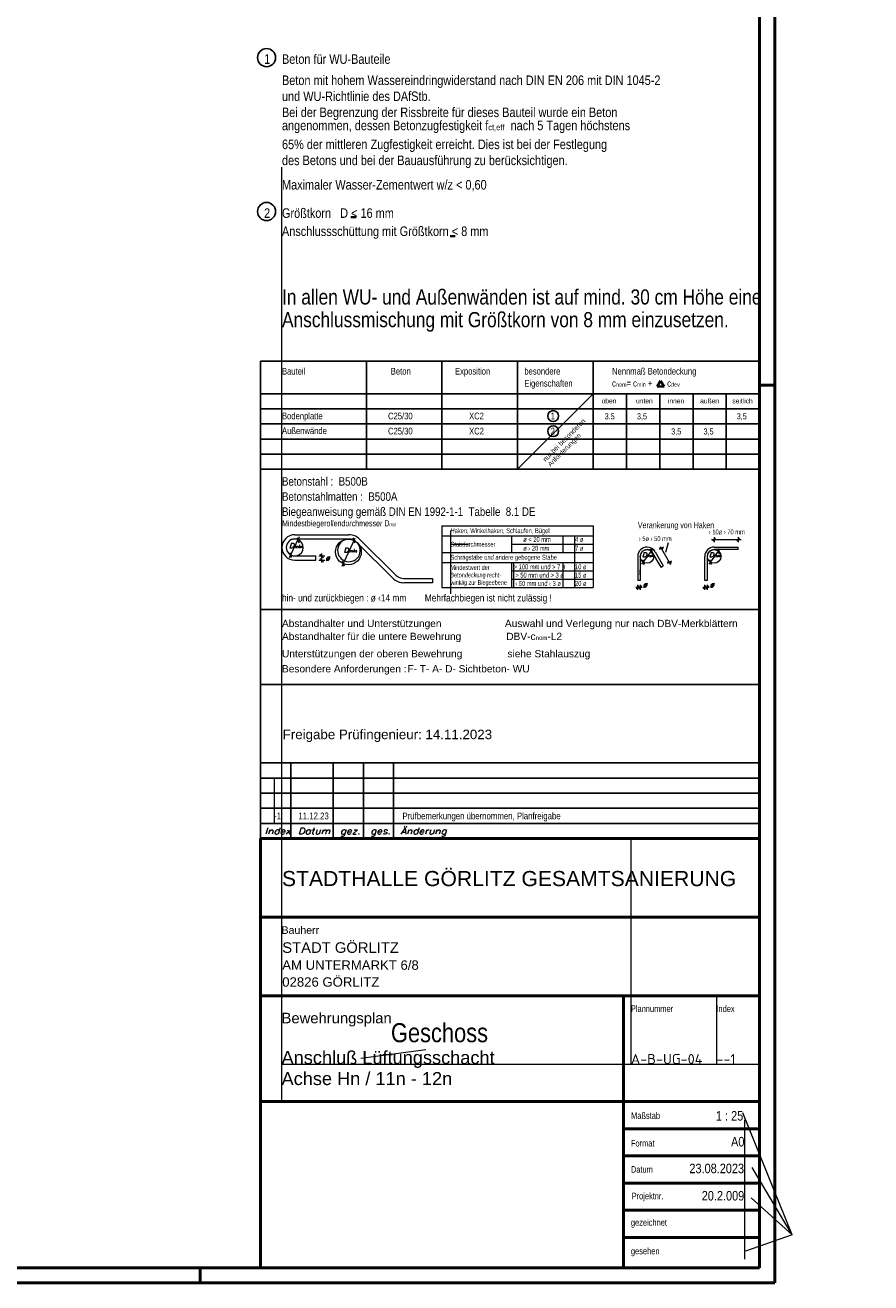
# Model space of a CAD drawing. Header units: millimetres. Extents: x 0 to 30.5, y -1.8 to 21.
# Tile 26 of 34: x 23.5 to 30.5, y 0 to 10.4. Entities that reach past the tile are written whole.
import ezdxf
from ezdxf.enums import TextEntityAlignment as Align

# ---------------------------------------------------------------- set-up
doc = ezdxf.new("R2010")
doc.units = ezdxf.units.MM
doc.styles.add('Arial', font='arial.ttf')
doc.styles.add('Arial Narrow', font='ARIALN.TTF')
doc.styles.add('isocp', font='isocp', dxfattribs={"width": 1.1})
doc.styles.add('Italic', font='Italic', dxfattribs={"width": 1.15})
doc.styles.add('msoutlook', font='msoutlook', dxfattribs={"width": 0.7, "oblique": 1.570796})

msp = doc.modelspace()

# ---------------------------------------------------------------- linework, layer by layer
at = {"color": 4, "linetype": 'Continuous', "lineweight": 50}
for p, q in [((29.725, 0), (29.725, 21.025)), ((29.6, 0.125), (29.6, 20.9)), ((25.475, 0.125), (25.475, 3.675)), ((25.475, 3.675), (29.6, 3.675)), ((29.6, 3.675), (29.6, 0.874998)), ((25.475, 3.025), (29.6, 3.025)), ((29.6, 2.5), (29.6, 2.375)), ((29.6, 2.375), (25.475, 2.375)), ((28.475, 2.375), (28.475, 0.125)), ((25.475, 1.5), (29.6, 1.5)), ((29.6, 1.275), (28.475, 1.275)), ((29.6, 1.05), (28.475, 1.05)), ((29.6, 0.874998), (29.6, 0.125)), ((29.6, 0.825), (28.475, 0.825)), ((29.6, 0.6), (28.475, 0.6)), ((29.6, 0.375), (28.475, 0.375)), ((0.5, 0.125), (29.6, 0.125)), ((29.6, 0.125), (25.475, 0.125)), ((0, 0), (29.725, 0))]:
    msp.add_line(p, q, dxfattribs=at)
at = {"color": 3, "linetype": 'Continuous', "lineweight": 25}
for p, q in [((29.6, 7.62394), (29.6, 9.724149)), ((25.475, 6.729534), (25.475, 7.62394)), ((25.475, 7.62394), (29.6, 7.62394)), ((26.35, 7.62394), (26.35, 6.729534)), ((26.975, 7.62394), (26.975, 6.729534)), ((27.6, 7.62394), (27.6, 6.729534)), ((28.225, 7.62394), (28.225, 6.729534)), ((29.6, 7.62394), (29.6, 6.729534)), ((25.475, 7.354534), (29.6, 7.354534)), ((28.5, 7.354534), (28.5, 6.729534)), ((28.775, 7.354534), (28.775, 6.729534)), ((29.05, 7.354534), (29.05, 6.729534)), ((29.325, 7.354534), (29.325, 6.729534)), ((29.6, 7.354534), (29.6, 6.729534)), ((25.475, 7.229534), (29.6, 7.229534)), ((25.475, 7.104534), (29.6, 7.104534)), ((25.475, 6.979534), (29.6, 6.979534)), ((25.475, 6.854534), (29.6, 6.854534)), ((25.475, 6.729534), (25.475, 4.2325)), ((25.475, 6.729534), (29.6, 6.729534)), ((29.6, 4.2325), (29.6, 6.729534)), ((25.793356, 6.122062), (25.778845, 6.16193)), ((26.255743, 6.121627), (26.241232, 6.161495)), ((29.212474, 6.135493), (29.236473, 6.159493)), ((29.411438, 6.135493), (29.435437, 6.159493)), ((25.717755, 6.039348), (25.732266, 5.99948)), ((28.699194, 6.070193), (28.713704, 6.030325)), ((28.771672, 6.079964), (28.804406, 6.070994)), ((29.253587, 6.070193), (29.268098, 6.030325)), ((25.995728, 5.997101), (25.965729, 6.027101)), ((25.995728, 5.962101), (25.965729, 5.992101)), ((26.150647, 5.968969), (26.165157, 5.929102)), ((28.632697, 5.980251), (28.647209, 5.940384)), ((28.838227, 5.96316), (28.870961, 5.95419)), ((29.187091, 5.980251), (29.201602, 5.940384)), ((28.604778, 5.764094), (28.580777, 5.740095)), ((28.601778, 5.740095), (28.625778, 5.764094)), ((29.159171, 5.764094), (29.135171, 5.740095)), ((29.156171, 5.740095), (29.180171, 5.764094)), ((25.475, 5.569097), (29.6, 5.569097)), ((25.475, 4.949049), (29.6, 4.949049)), ((25.475, 3.675), (25.475, 4.3)), ((29.6, 4.3), (25.475, 4.3)), ((25.725, 3.675), (25.725, 4.3)), ((26.075, 3.675), (26.075, 4.3)), ((26.325, 3.675), (26.325, 4.3)), ((26.575, 3.675), (26.575, 4.3)), ((29.6, 3.675), (29.6, 4.3)), ((25.475, 4.175), (29.6, 4.175)), ((25.475, 4.05), (29.6, 4.05)), ((25.475, 3.925), (29.6, 3.925)), ((25.475, 3.8), (29.6, 3.8))]:
    msp.add_line(p, q, dxfattribs=at)
at = {"color": 9, "linetype": 'Continuous', "lineweight": 0}
for p, q in [((25.652373, 3.675), (25.652373, 9.229009)), ((27.6, 6.729534), (28.225, 7.354534)), ((27.044812, 6.222133), (27.044812, 6.178344)), ((27.044812, 6.178344), (27.044812, 6.040845)), ((28.074112, 5.752094), (28.074112, 6.178344)), ((27.044812, 6.109595), (27.195032, 6.109595)), ((27.044812, 6.040845), (27.044812, 5.698633)), ((27.567713, 5.752094), (27.567713, 5.958344)), ((25.587683, 4.175), (25.587683, 3.8)), ((25.652373, 1.5), (25.652373, 3.675)), ((28.536476, 3.675), (28.536476, 1.809992)), ((29.2434, 2.375), (29.2434, 1.809992)), ((26.842336, 1.928154), (26.305055, 1.855827)), ((25.64876, 1.809992), (29.6, 1.809992)), ((29.870273, 0.395894), (29.461448, 1.407274)), ((29.475917, 1.347878), (29.475917, 0.196686)), ((29.870273, 0.395894), (29.538625, 0.952785)), ((29.870273, 0.395894), (29.53005, 0.704103)), ((29.870273, 0.395894), (29.484209, 0.262769))]:
    msp.add_line(p, q, dxfattribs=at)
at = {"color": 2, "linetype": 'Continuous', "lineweight": 35}
for p, q in [((26.221034, 8.813109), (26.264244, 8.813109)), ((27.042014, 8.657406), (27.083733, 8.657406)), ((28.752844, 7.412624), (28.782004, 7.460037)), ((28.811164, 7.412624), (28.752844, 7.412624)), ((28.782004, 7.460037), (28.811164, 7.412624))]:
    msp.add_line(p, q, dxfattribs=at)
at = {"color": 4, "linetype": 'Continuous', "lineweight": 50, "ltscale": 0.4}
for p, q in [((29.725, 7.425), (29.6, 7.425)), ((24.975, 0), (24.975, 0.125))]:
    msp.add_line(p, q, dxfattribs=at)
at = {"color": 5, "linetype": 'Continuous', "lineweight": 18}
for p, q in [((26.975, 6.260844), (26.975, 5.752094)), ((26.975, 6.260844), (28.225, 6.260844)), ((28.225, 6.260844), (28.225, 5.752094)), ((25.715498, 5.999928), (25.796167, 6.172922)), ((25.757686, 6.187101), (26.206124, 6.187101)), ((26.206124, 6.152101), (25.757686, 6.152101)), ((26.148998, 5.928206), (26.256991, 6.159797)), ((26.593124, 5.853431), (26.297163, 6.149391)), ((26.975, 6.178344), (28.225, 6.178344)), ((27.548675, 6.178344), (27.548675, 6.040845)), ((27.975, 6.178344), (27.975, 6.040845)), ((29.202078, 6.147494), (29.447167, 6.147494)), ((29.224473, 6.167494), (29.224473, 6.127494)), ((29.423437, 6.167494), (29.423437, 6.127494)), ((26.568375, 5.828683), (26.272415, 6.124642)), ((26.975, 6.040845), (28.225, 6.040845)), ((27.548675, 6.109595), (28.225, 6.109595)), ((28.627696, 5.945105), (28.720981, 6.071282)), ((28.785508, 5.91931), (28.718953, 6.036113)), ((28.737199, 6.04651), (28.803755, 5.929706)), ((28.805415, 6.085381), (28.770661, 6.065578)), ((28.778749, 6.091782), (28.864954, 5.940494)), ((28.824137, 6.042689), (28.846971, 6.123276)), ((29.182089, 5.945105), (29.275375, 6.071282)), ((29.224473, 6.085516), (29.423437, 6.085516)), ((29.423437, 6.064515), (29.224473, 6.064515)), ((29.423437, 6.064515), (29.423437, 6.085516)), ((25.757686, 6.012101), (25.932686, 6.012101)), ((25.757686, 5.977101), (25.932686, 5.977101)), ((25.932686, 5.977101), (25.932686, 6.012101)), ((25.955728, 6.012101), (26.005729, 6.012101)), ((25.955728, 5.977101), (26.005729, 5.977101)), ((25.980729, 5.957101), (25.980729, 6.032101)), ((26.975, 5.958344), (28.225, 5.958344)), ((27.548675, 5.958344), (27.548675, 5.752094)), ((27.975, 5.958344), (27.975, 5.752094)), ((28.59283, 6.008266), (28.59283, 5.809302)), ((28.61383, 6.008266), (28.61383, 5.809302)), ((28.785508, 5.91931), (28.803755, 5.929706)), ((28.871971, 5.968577), (28.837217, 5.948773)), ((29.147223, 5.809302), (29.147223, 6.008266)), ((29.168223, 6.008266), (29.168223, 5.809302)), ((26.659415, 5.825973), (26.895253, 5.825973)), ((26.895253, 5.825973), (26.895253, 5.790973)), ((27.548675, 5.889594), (28.225, 5.889594)), ((28.61383, 5.856291), (28.61383, 5.896291)), ((26.895253, 5.790973), (26.659415, 5.790973)), ((26.975, 5.752094), (28.225, 5.752094)), ((27.548675, 5.820844), (28.225, 5.820844)), ((28.629777, 5.752094), (28.576777, 5.752094)), ((28.592778, 5.732094), (28.592778, 5.772094)), ((28.61383, 5.809302), (28.59283, 5.809302)), ((28.613778, 5.772094), (28.613778, 5.732094)), ((29.184171, 5.752094), (29.131171, 5.752094)), ((29.147171, 5.732094), (29.147171, 5.772094)), ((29.168223, 5.809302), (29.147223, 5.809302)), ((29.168171, 5.772094), (29.168171, 5.732094))]:
    msp.add_line(p, q, dxfattribs=at)
at = {"color": 3, "linetype": 'Continuous', "lineweight": 25}
for centre, radius in [((25.525, 10.134147), 0.075), ((25.525, 8.861051), 0.075), ((27.893968, 7.168968), 0.045), ((27.893968, 7.043968), 0.045)]:
    msp.add_circle(centre, radius, dxfattribs=at)
at = {"color": 5, "linetype": 'Continuous', "lineweight": 18}
for centre, radius in [((26.201499, 6.045331), 0.10625), ((28.67008, 6.008266), 0.056035), ((29.224473, 6.008266), 0.056034)]:
    msp.add_circle(centre, radius, dxfattribs=at)
for centre, radius, start, end in [((25.757686, 6.082414), 0.105313, 90, 270), ((25.757686, 6.082414), 0.070312, 90, 180), ((25.757686, 6.082414), 0.070312, 270, 119.6747369), ((26.206124, 6.058351), 0.12875, 45, 90), ((26.206124, 6.058351), 0.09375, 44.9997839, 90), ((25.757686, 6.082414), 0.070312, 180, 270), ((28.67008, 6.008266), 0.07725, 90, 180), ((28.67008, 6.008266), 0.05625, 90, 180), ((28.67008, 6.008266), 0.07725, 29.6747344, 90), ((28.67008, 6.008266), 0.05625, 29.674636, 90), ((29.224473, 6.008266), 0.07725, 90, 180), ((29.224473, 6.008266), 0.05625, 90, 180), ((26.659415, 5.919723), 0.12875, 225, 270), ((26.659415, 5.919723), 0.09375, 225.0002161, 270)]:
    msp.add_arc(centre, radius, start, end, dxfattribs=at)
at = {"color": 9, "linetype": 'Continuous', "lineweight": 0}
msp.add_arc((26.206124, 6.058351), 0.09375, 90, 44.9997839, dxfattribs=at)

# ---------------------------------------------------------------- texts
at = {"color": 2, "lineweight": 35}
for s, height, style, p in [('1', 0.07875, 'Arial Narrow', (25.505052, 10.082517)), ('Beton für WU-Bauteile', 0.07875, 'Arial Narrow', (25.652145, 10.082517)), ('Beton mit hohem Wassereindringwiderstand nach DIN EN 206 mit DIN 1045-2', 0.07875, 'Arial Narrow', (25.652373, 9.907518)), ('und WU-Richtlinie des DAfStb.', 0.07875, 'Arial Narrow', (25.652373, 9.775017)), ('Bei der Begrenzung der Rissbreite für dieses Bauteil wurde ein Beton', 0.07875, 'Arial Narrow', (25.652146, 9.642517)), ('65% der mittleren Zugfestigkeit erreicht. Dies ist bei der Festlegung', 0.07875, 'Arial Narrow', (25.652146, 9.377518)), ('des Betons und bei der Bauausführung zu berücksichtigen.', 0.07875, 'Arial Narrow', (25.652145, 9.245017)), ('Maximaler Wasser-Zementwert w/z < 0,60', 0.07875, 'Arial Narrow', (25.652373, 9.043193)), ('2', 0.07875, 'Arial Narrow', (25.504263, 8.808731)), ('Größtkorn   D < 16 mm', 0.07875, 'Arial Narrow', (25.652145, 8.808731)), ('Anschlussschüttung mit Größtkorn < 8 mm', 0.07875, 'Arial Narrow', (25.652145, 8.658731)), ('Bauteil', 0.055, 'Arial Narrow', (25.652373, 7.512624)), ('Beton', 0.055, 'Arial Narrow', (26.552068, 7.512624)), ('Exposition', 0.055, 'Arial Narrow', (27.082904, 7.512624)), ('besondere', 0.055, 'Arial Narrow', (27.655642, 7.512624)), ('Nennmaß Betondeckung', 0.055, 'Arial Narrow', (28.380952, 7.512624)), ('Eigenschaften', 0.055, 'Arial Narrow', (27.655642, 7.412624)), ('Bodenplatte', 0.055, 'Arial Narrow', (25.652373, 7.142729)), ('C25/30', 0.055, 'Arial Narrow', (26.529001, 7.142297)), ('XC2', 0.055, 'Arial Narrow', (27.199016, 7.142297)), ('1', 0.055, 'Arial Narrow', (27.873272, 7.142296)), ('3.5', 0.05, 'Arial Narrow', (28.319827, 7.142296)), ('3,5', 0.05, 'Arial Narrow', (28.586565, 7.142296)), ('3,5', 0.05, 'Arial Narrow', (29.411565, 7.142296)), ('Außenwände', 0.055, 'Arial Narrow', (25.652373, 7.020337)), ('C25/30', 0.055, 'Arial Narrow', (26.529001, 7.017297)), ('XC2', 0.055, 'Arial Narrow', (27.199016, 7.017297)), ('2', 0.055, 'Arial Narrow', (27.873272, 7.017296)), ('3,5', 0.05, 'Arial Narrow', (28.869827, 7.017297)), ('3,5', 0.05, 'Arial Narrow', (29.136565, 7.017297)), ('Betonstahl :  B500B', 0.07, 'Arial Narrow', (25.652373, 6.593776)), ('Betonstahlmatten :  B500A', 0.07, 'Arial Narrow', (25.652373, 6.468776)), ('Biegeanweisung gemäß DIN EN 1992-1-1  Tabelle  8.1 DE', 0.07, 'Arial Narrow', (25.652373, 6.343776)), ('hin- und zurückbiegen : ø ‹14 mm        Mehrfachbiegen ist nicht zulässig !', 0.06, 'Arial Narrow', (25.652373, 5.635731)), ('Abstandhalter und Unterstützungen', 0.06, 'Arial', (25.652373, 5.424051)), ('Auswahl und Verlegung nur nach DBV-Merkblättern', 0.06, 'Arial', (27.494988, 5.424049)), ('Unterstützungen der oberen Bewehrung                siehe Stahlauszug', 0.06, 'Arial', (25.652373, 5.174049)), ('Besondere Anforderungen :', 0.06, 'Arial', (25.652373, 5.049049)), ('STADTHALLE GÖRLITZ GESAMTSANIERUNG', 0.125, 'Arial', (25.652373, 3.281448)), ('STADT GÖRLITZ', 0.0875, 'Arial', (25.654552, 2.729385)), ('AM UNTERMARKT 6/8', 0.07775, 'Arial', (25.654552, 2.589434)), ('02826 GÖRLITZ', 0.07775, 'Arial', (25.654552, 2.449485)), ('Bewehrungsplan', 0.0875, 'Arial', (25.64876, 2.146617))]:
    msp.add_text(s, height=height, dxfattribs=dict(at, style=style)).set_placement(p)
at = {"color": 3, "lineweight": 25}
for s, height, style, p in [('oben', 0.04, 'Arial Narrow', (28.294466, 7.274621)), ('unten', 0.04, 'Arial Narrow', (28.579113, 7.274621)), ('innen', 0.04, 'Arial Narrow', (28.842561, 7.274621)), ('außen', 0.04, 'Arial Narrow', (29.109039, 7.274621)), ('seitlich', 0.04, 'Arial Narrow', (29.375516, 7.274621)), ('Freigabe Prüfingenieur: 14.11.2023', 0.07875, 'Arial', (25.658312, 4.496811)), ('-1        11.12.23                                  Prüfbemerkungen übernommen, Planfreigabe', 0.05625, 'Arial Narrow', (25.587683, 3.833658)), ('Bauherr', 0.0625, 'Arial', (25.64876, 2.886176)), ('Plannummer', 0.05375, 'Arial Narrow', (28.536477, 2.240984)), ('Index', 0.05375, 'Arial Narrow', (29.2434, 2.240984)), ('Maßstab', 0.05375, 'Arial Narrow', (28.538094, 1.356567)), ('Format', 0.05375, 'Arial Narrow', (28.536477, 1.127855)), ('Datum', 0.05375, 'Arial Narrow', (28.536477, 0.911543)), ('Projektnr.', 0.05375, 'Arial Narrow', (28.542593, 0.691464)), ('gezeichnet', 0.05375, 'Arial Narrow', (28.536477, 0.472537)), ('gesehen', 0.05375, 'Arial Narrow', (28.536477, 0.236185))]:
    msp.add_text(s, height=height, dxfattribs=dict(at, style=style)).set_placement(p)
at = {"color": 3, "lineweight": 25, "style": 'msoutlook', "oblique": 1.5707963, "width": 0.7}
for s, height, p in [('Haken, Winkelhaken, Schlaufen, Bügel', 0.0405, (27.044812, 6.200844)), ('Verankerung von Haken', 0.05, (28.59283, 6.242052)), ('ø < 20 mm', 0.0405, (27.646221, 6.128669)), ('4 ø', 0.0405, (28.074112, 6.128669)), ('Stabdurchmesser', 0.0405, (27.044812, 6.088758)), ('ø › 20 mm', 0.0405, (27.646221, 6.055781)), ('7 ø', 0.0405, (28.074112, 6.055781)), ('Schrägstäbe und andere gebogene Stäbe', 0.0405, (27.044812, 5.980959)), ('Mindestwert der', 0.03875, (27.044812, 5.897325)), ('> 100 mm und > 7 ø', 0.0405, (27.567713, 5.901953)), ('10 ø', 0.0405, (28.074112, 5.901953)), ('Betondeckung recht-', 0.03875, (27.044812, 5.835325)), (' > 50 mm und > 3 ø', 0.0405, (27.567713, 5.833202)), ('15 ø', 0.0405, (28.074112, 5.833202)), ('winklig zur Biegeebene', 0.03875, (27.044812, 5.773326)), (' ‹ 50 mm und ‹ 3 ø', 0.0405, (27.567713, 5.764452)), ('20 ø', 0.0405, (28.074112, 5.764452))]:
    msp.add_text(s, height=height, dxfattribs=at).set_placement(p)
for s, p in [('› 5ø › 50 mm', (28.601604, 6.155436)), ('› 10ø › 70 mm', (29.180062, 6.210628))]:
    msp.add_text(s, height=0.0405, dxfattribs=at).set_placement(p, align=Align.MIDDLE_LEFT)
at = {"color": 3, "lineweight": 25, "style": 'Italic', "width": 1.15}
for p in [(26.010459, 5.996778), (28.633404, 5.775566), (29.187797, 5.775566)]:
    msp.add_text('ø', height=0.0405, dxfattribs=at).set_placement(p, align=Align.MIDDLE_LEFT)
at = {"color": 9, "lineweight": 0}
for s, height, style, p in [('F- T- A- D- Sichtbeton- WU', 0.06, 'Arial', (26.689116, 5.049047)), ('Geschoss', 0.1575, 'Arial Narrow', (26.55303, 1.990148))]:
    msp.add_text(s, height=height, dxfattribs=dict(at, style=style)).set_placement(p)
at = {"color": 3, "lineweight": 25, "width": 1.15}
for s, height, style, p in [('Index', 0.05375, 'Italic', (25.509473, 3.709957)), ('Datum', 0.05375, 'Italic', (25.783203, 3.709957)), ('gez.', 0.05375, 'Italic', (26.131113, 3.709957)), ('ges.', 0.05375, 'Italic', (26.381113, 3.709957)), ('Änderung', 0.05375, 'Italic', (26.631113, 3.709957)), ('A-B-UG-04', 0.0825, 'isocp', (28.536476, 1.809992)), ('--1', 0.0825, 'isocp', (29.2434, 1.809992))]:
    msp.add_text(s, height=height, dxfattribs=dict(at, style=style)).set_placement(p)
at = {"color": 4, "lineweight": 50, "style": 'Arial'}
for s, p in [('Anschluß Lüftungsschacht', (25.64876, 1.809992)), ('Achse Hn / 11n - 12n', (25.64876, 1.63584))]:
    msp.add_text(s, height=0.1075, dxfattribs=at).set_placement(p)
at = {"color": 2, "lineweight": 35, "style": 'Arial Narrow'}
for s, p in [('1 : 25', (29.465026, 1.342467)), ('A0', (29.474824, 1.128003)), ('23.08.2023', (29.471614, 0.907045)), ('20.2.009', (29.473323, 0.681153))]:
    msp.add_text(s, height=0.07875, dxfattribs=at).set_placement(p, align=Align.RIGHT)
at = {"color": 2, "lineweight": 35, "attachment_point": 7, "line_spacing_factor": 0.9}
for s, insert, char_height, style in [('angenommen, dessen Betonzugfestigkeit f{\\A1;\\H.6x;\\S^ ct,eff;}  nach 5 Tagen höchstens', (25.652146, 9.510018), 0.07875, 'Arial Narrow'), ('c{\\A1;\\H.6x;\\S^ nom;}= c{\\A1;\\H.6x;\\S^ min;} +       c{\\A1;\\H.6x;\\S^ dev;}', (28.380952, 7.412624), 0.055, 'Arial Narrow'), ('Abstandhalter für die untere Bewehrung                DBV-c{\\A1;\\H.6x;\\S^ nom;}-L2', (25.652373, 5.29905), 0.06, 'Arial')]:
    msp.add_mtext(s, dxfattribs=dict(at, insert=insert, char_height=char_height, style=style))
at = {"color": 4, "lineweight": 50, "insert": (25.652373, 8.216933), "char_height": 0.125, "attachment_point": 1, "line_spacing_factor": 0.9, "style": 'Arial Narrow'}
msp.add_mtext('In allen WU- und Außenwänden ist auf mind. 30 cm Höhe eine{\\P}Anschlussmischung mit Größtkorn von 8 mm einzusetzen.', dxfattribs=at)
at = {"color": 9, "lineweight": 0, "insert": (27.881086, 6.739231), "char_height": 0.04, "attachment_point": 7, "rotation": 45, "line_spacing_factor": 0.9, "style": 'Arial Narrow'}
msp.add_mtext('nur bei besonderen{\\P}Anforderungen', dxfattribs=at)
at = {"color": 3, "lineweight": 25, "line_spacing_factor": 0.9}
for s, insert, char_height, attachment_point, style in [('Mindestbiegerollendurchmesser D{\\A1;\\H.6x;\\S^ min;}', (25.652373, 6.242052), 0.05, 7, 'msoutlook'), ('D{\\A1;\\H.6x;\\S^ min;}', (25.764549, 6.11838), 0.0405, 2, 'Italic'), ('D{\\A1;\\H.6x;\\S^ min;}', (26.215118, 6.080533), 0.0405, 2, 'Italic'), ('D{\\A1;\\H.6x;\\S^ min;}', (28.678824, 6.039495), 0.0375, 2, 'Italic'), ('D{\\A1;\\H.6x;\\S^ min;}', (29.233093, 6.039495), 0.0375, 2, 'Italic')]:
    msp.add_mtext(s, dxfattribs=dict(at, insert=insert, char_height=char_height, attachment_point=attachment_point, style=style))

doc.saveas('drawing.dxf')
